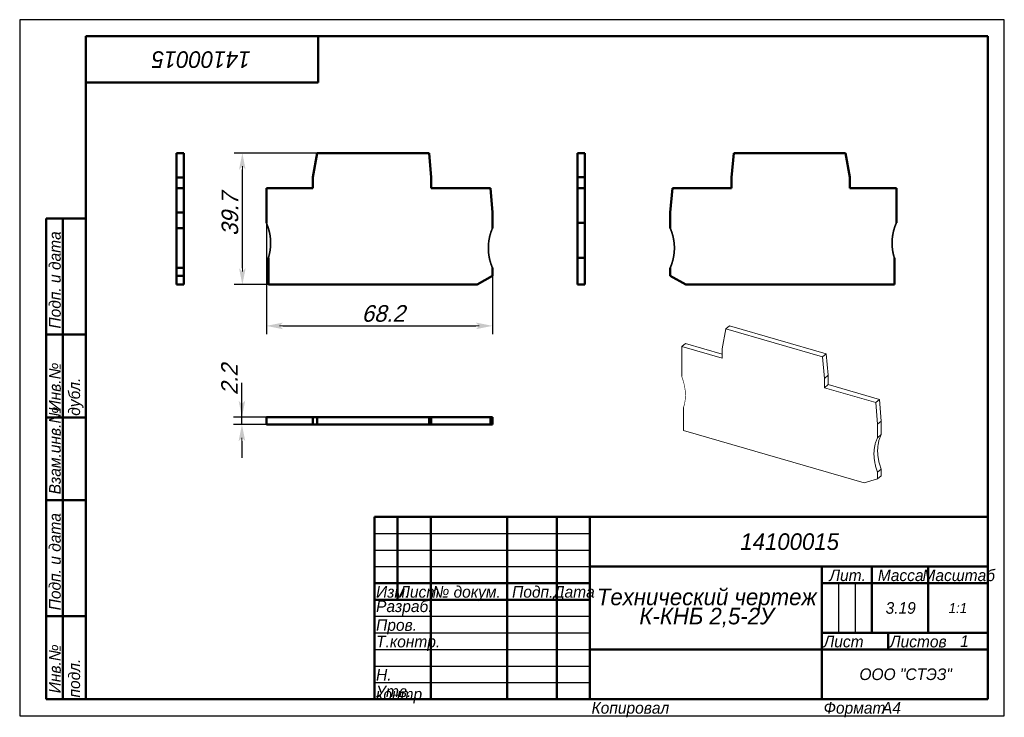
# Model space of a CAD drawing. Header units: millimetres. Extents: x 0 to 297, y 0 to 210.
import ezdxf

# ---------------------------------------------------------------- set-up
doc = ezdxf.new("R2010")
doc.units = ezdxf.units.MM
doc.styles.add('TextStyle_1', font='T-FLEX Type A.TTF', dxfattribs={"oblique": 15, "height": 5})
doc.dimstyles.new('DIM_ST_1', dxfattribs={"dimtxt": 5, "dimasz": 5, "dimexe": 2.5, "dimexo": 0, "dimtad": 1, "dimrnd": 0.01, "dimdsep": 46, "dimtxsty": 'TextStyle_1', "dimblk": 'Arrow_3_C7_Status', "dimcen": 0.09, "dimclrd": 7, "dimclre": 7, "dimclrt": 7, "dimazin": 0, "dimtfac": 1, "dimtdec": 0, "dimtmove": 0, "dimatfit": 0, "dimldrblk": 'NONE', "dimfxl": 1, "dimtvp": 1, "dimtolj": 1, "dimarcsym": 0})

# ---------------------------------------------------------------- blocks, each defined once
blk = doc.blocks.new('Arrow_3_C7_Status')
at = {"color": 7, "lineweight": 0, "flags": 128}
blk.add_lwpolyline([(-1, 0), (-0.8, 0)], dxfattribs=at)
at = {"color": 7}
blk.add_solid([(-1, -0.2), (0, 0), (-0.8, 0), (-1, 0.2)], dxfattribs=at)
blk = doc.blocks.new('*D5')
at = {"color": 7, "lineweight": -2}
for p, q in [((89.75, 169.76), (64.66, 169.76)), ((67.16, 135.06), (67.16, 164.76)), ((75.01, 130.06), (64.66, 130.06))]:
    blk.add_line(p, q, dxfattribs=at)
at = {"layer": 'Defpoints', "color": 0}
for p in [(67.16, 169.76), (89.75, 169.76), (75.01, 130.06)]:
    blk.add_point(p, dxfattribs=at)
at = {"color": 7, "lineweight": -2, "xscale": 5, "yscale": 5, "zscale": 5}
for p, rotation in [((67.16, 169.76), 89.99999999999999), ((67.16, 130.06), 270)]:
    blk.add_blockref('Arrow_3_C7_Status', p, dxfattribs=dict(at, rotation=rotation))
blk = doc.blocks.new('_None')
blk = doc.blocks.new('*D6')
at = {"color": 7, "lineweight": -2}
for p, q in [((74.41, 148.7), (74.41, 115.12)), ((142.61, 132.75), (142.61, 115.12)), ((79.41, 117.62), (137.61, 117.62))]:
    blk.add_line(p, q, dxfattribs=at)
at = {"layer": 'Defpoints', "color": 0}
for p in [(74.41, 148.7), (142.61, 132.75), (142.61, 117.62)]:
    blk.add_point(p, dxfattribs=at)
at = {"color": 7, "lineweight": -2, "xscale": 5, "yscale": 5, "zscale": 5}
for p, rotation in [((74.41, 117.62), 180), ((142.61, 117.62), 360)]:
    blk.add_blockref('Arrow_3_C7_Status', p, dxfattribs=dict(at, rotation=rotation))
blk = doc.blocks.new('*D7')
at = {"color": 7, "lineweight": -2}
for p, q in [((67.04, 90.06), (67.04, 100.48)), ((67.04, 95.06), (67.04, 100.06)), ((74.41, 90.06), (64.54, 90.06)), ((67.04, 87.86), (67.04, 90.06)), ((74.41, 87.86), (64.54, 87.86)), ((67.04, 82.86), (67.04, 77.86))]:
    blk.add_line(p, q, dxfattribs=at)
at = {"layer": 'Defpoints', "color": 0}
for p in [(67.04, 90.06), (74.41, 90.06), (74.41, 87.86)]:
    blk.add_point(p, dxfattribs=at)
at = {"color": 7, "lineweight": -2, "xscale": 5, "yscale": 5, "zscale": 5}
for p, rotation in [((67.04, 90.06), 270), ((67.04, 87.86), 90)]:
    blk.add_blockref('Arrow_3_C7_Status', p, dxfattribs=dict(at, rotation=rotation))
blk = doc.blocks.new('_FR1Страница_1')
at = {"color": 7, "lineweight": 25, "flags": 128}
for points in [[(0, 210), (0, 0)], [(297, 210), (0, 210)], [(297, 0), (297, 210)], [(107, 55), (172, 55)], [(107, 50), (172, 50)], [(107, 45), (172, 45)], [(247, 40), (247, 25)], [(252, 40), (252, 25)], [(107, 30), (172, 30)], [(107, 25), (172, 25)], [(107, 20), (172, 20)], [(242, 20), (292, 20)], [(107, 15), (172, 15)], [(107, 10), (172, 10)], [(0, 0), (297, 0)]]:
    blk.add_lwpolyline(points, dxfattribs=at)
at = {"color": 7, "lineweight": 50, "flags": 128}
for points in [[(20, 5), (20, 205)], [(20, 205), (292, 205)], [(90, 191), (90, 205)], [(292, 205), (292, 5)], [(20, 191), (90, 191)], [(8, 5), (8, 150)], [(8, 150), (20, 150)], [(13, 150), (13, 5)], [(8, 115), (20, 115)], [(8, 90), (20, 90)], [(20, 65), (8, 65)], [(107, 5), (107, 60)], [(107, 60), (292, 60)], [(114, 60), (114, 35)], [(124, 60), (124, 5)], [(147, 60), (147, 5)], [(162, 60), (162, 5)], [(172, 60), (172, 5)], [(172, 45), (292, 45)], [(242, 45), (242, 5)], [(257, 45), (257, 25)], [(274, 45), (274, 25)], [(107, 40), (172, 40)], [(242, 40), (292, 40)], [(107, 35), (172, 35)], [(8, 30), (20, 30)], [(242, 25), (292, 25)], [(262, 25), (262, 20)], [(172, 20), (292, 20)], [(20, 5), (8, 5)], [(292, 5), (20, 5)]]:
    blk.add_lwpolyline(points, dxfattribs=at)
at = {"color": 7}
for s, insert, char_height, width, attachment_point, rotation in [('\\pl0.5;{\\fT-FLEX Type A|b0|i1;\\l14100015 \\P}', (55, 198), 5, 72.5, 5, 180), ('\\pl0.5;{\\fT-FLEX Type A|b0|i1;\\l Подп. и дата\\P}', (8.875, 115), 3.5, 36.75, 1, 90), ('\\pl0.5;{\\fT-FLEX Type A|b0|i1;\\l\\P}', (16.5, 132.5), 3.5, 36.75, 5, 90), ('\\pl0.5;{\\fT-FLEX Type A|b0|i1;\\l Инв.№ дубл.\\P}', (8.875, 90), 3.5, 26.75, 1, 90), ('\\pl0.5;{\\fT-FLEX Type A|b0|i1;\\l\\P}', (16.5, 102.5), 3.5, 26.75, 5, 90), ('\\pl0.5;{\\fT-FLEX Type A|b0|i1;\\l Взам.инв.№\\P}', (8.875, 65), 3.5, 26.75, 1, 90), ('\\pl0.5;{\\fT-FLEX Type A|b0|i1;\\l\\P}', (16.5, 77.5), 3.5, 26.75, 5, 90), ('\\pl0.5;{\\fT-FLEX Type A|b0|i1;\\l Подп. и дата\\P}', (8.875, 30), 3.5, 36.75, 1, 90), ('\\pl0.5;{\\fT-FLEX Type A|b0|i1;\\l\\P}', (16.5, 47.5), 3.5, 36.75, 5, 90), ('\\pl0.5;{\\fT-FLEX Type A|b0|i1;\\l Инв.№ подл.\\P}', (8.875, 5), 3.5, 26.75, 1, 90), ('\\pl0.5;{\\fT-FLEX Type A|b0|i1;\\l\\H0.857143x;\\P}', (16.5, 17.5), 3.5, 26.75, 5, 90)]:
    blk.add_mtext(s, dxfattribs=dict(at, insert=insert, char_height=char_height, width=width, attachment_point=attachment_point, rotation=rotation))
for s, insert, char_height, width, attachment_point in [('{\\fT-FLEX Type A|b0|i1;\\l\\P}', (110.5, 59.125), 3.5, 8.75, 2), ('{\\fT-FLEX Type A|b0|i1;\\l\\P}', (114, 59.125), 3.5, 11.75, 1), ('{\\fT-FLEX Type A|b0|i1;\\l \\P}', (124, 59.125), 3.5, 24.75, 1), ('{\\fT-FLEX Type A|b0|i1;\\l\\P}', (162, 59.125), 3.5, 11.75, 1), ('{\\fT-FLEX Type A|b0|i1;\\l\\fT-FLEX Type A|b0|i0;\\P}', (110.5, 54.125), 3.5, 8.75, 2), ('{\\fT-FLEX Type A|b0|i1;\\l\\P}', (114, 54.125), 3.5, 11.75, 1), ('{\\fT-FLEX Type A|b0|i1;\\l \\P}', (124, 54.125), 3.5, 24.75, 1), ('{\\fT-FLEX Type A|b0|i1;\\l\\P}', (162, 54.125), 3.5, 11.75, 1), ('\\pl0.5;{\\fT-FLEX Type A|b0|i1;\\l14100015 \\P}', (232, 52.5), 5, 122.5, 5), ('{\\fT-FLEX Type A|b0|i1;\\l\\P}', (110.5, 49.125), 3.5, 8.75, 2), ('{\\fT-FLEX Type A|b0|i1;\\l\\P}', (114, 49.125), 3.5, 11.75, 1), ('{\\fT-FLEX Type A|b0|i1;\\l \\P}', (124, 49.125), 3.5, 24.75, 1), ('{\\fT-FLEX Type A|b0|i1;\\l\\P}', (162, 49.125), 3.5, 11.75, 1), ('{\\fT-FLEX Type A|b0|i1;\\l \\P}', (110.5, 44.125), 3.5, 8.75, 2), ('{\\fT-FLEX Type A|b0|i1;\\l\\P}', (114, 44.125), 3.5, 11.75, 1), ('{\\fT-FLEX Type A|b0|i1;\\l \\P}', (124, 44.125), 3.5, 24.75, 1), ('{\\fT-FLEX Type A|b0|i1;\\l\\P}', (162, 44.125), 3.5, 11.75, 1), ('\\pl0.5;{\\fT-FLEX Type A|b0|i1;\\lЛит.\\P}', (249.5, 44.125), 3.5, 16.75, 2), ('\\pl0.5;{\\fT-FLEX Type A|b0|i1;\\lМасса\\P}', (265.5, 44.125), 3.5, 18.75, 2), ('\\pl0.5;{\\fT-FLEX Type A|b0|i1;\\lМасштаб\\P}', (283, 44.125), 3.5, 19.75, 2), ('\\pl0.5;{\\fT-FLEX Type A|b0|i1;\\lИзм.\\H0.857143x;\\P}', (107, 39.125), 3.5, 8.75, 1), ('\\pl0.5;{\\fT-FLEX Type A|b0|i1;\\lЛист\\fT-FLEX Type A|b0|i0;\\H0.857143x;\\P}', (114, 39.125), 3.5, 11.75, 1), ('\\pl0.5;{\\fT-FLEX Type A|b0|i1;\\l№ докум.\\P}', (124, 39.125), 3.5, 24.75, 1), ('\\pl0.5;{\\fT-FLEX Type A|b0|i1;\\lПодп.\\P}', (154.5, 39.125), 3.5, 16.75, 2), ('\\pl0.5;{\\fT-FLEX Type A|b0|i1;\\lДата\\fT-FLEX Type A|b0|i0;\\H0.857143x;\\P}', (167, 39.125), 3.5, 11.75, 2), ('\\pl0.5;{\\fT-FLEX Type A|b0|i1;\\lРазраб.\\P}', (107, 32.5), 3.5, 18.75, 4), ('\\pl0.5;{\\fT-FLEX Type A|b0|i1;\\l\\P}', (124, 34.125), 3.5, 24.75, 1), ('\\pl0.5;{\\fT-FLEX Type A|b0|i1;\\l\\H0.857143x;\\P}', (162, 34.125), 3.5, 11.75, 1), ('\\pl0.5;{\\fT-FLEX Type A|b0|i1;\\l3.19\\P}', (265.5, 32.5), 3.5, 18.75, 5), ('{\\fT-FLEX Type A|b0|i1;\\l1:1\\P}', (283, 32.5), 3, 19.5, 5), ('\\pl0.5;{\\fT-FLEX Type A|b0|i1;\\l\\P}', (244.5, 32.5), 3.5, 6.75, 5), ('\\pl0.5;{\\fT-FLEX Type A|b0|i1;\\l\\P}', (249.5, 32.5), 3.5, 6.75, 5), ('\\pl0.5;{\\fT-FLEX Type A|b0|i1;\\l\\P}', (254.5, 32.5), 3.5, 6.75, 5), ('\\pl0.5;{\\fT-FLEX Type A|b0|i1;\\l\\H0.857143x;\\P}', (283, 32.5), 3.5, 19.75, 5), ('\\pl0.5;{\\fT-FLEX Type A|b0|i1;\\lПров.\\P}', (107, 29.125), 3.5, 18.75, 1), ('\\pl0.5;{\\fT-FLEX Type A|b0|i1;\\l\\P}', (124, 29.125), 3.5, 24.75, 1), ('\\pl0.5;{\\fT-FLEX Type A|b0|i1;\\l\\P}', (162, 29.125), 3.5, 11.75, 1), ('\\pl0.5;{\\fT-FLEX Type A|b0|i1;\\lТ.контр.\\P}', (107, 24.125), 3.5, 18.75, 1), ('\\pl0.5;{\\fT-FLEX Type A|b0|i1;\\l\\P}', (124, 24.125), 3.5, 24.75, 1), ('\\pl0.5;{\\fT-FLEX Type A|b0|i1;\\l\\H0.857143x;\\P}', (162, 24.125), 3.5, 11.75, 1), ('\\pl0.5;{\\fT-FLEX Type A|b0|i1;\\lЛист\\P}', (242, 24.125), 3.5, 11.75, 1), ('\\pl0.5;{\\fT-FLEX Type A|b0|i1;\\l\\H0.857143x;\\P}', (257, 24.125), 3.5, 11.75, 2), ('\\pl0.5;{\\fT-FLEX Type A|b0|i1;\\lЛистов\\P}', (262, 24.125), 3.5, 17.75, 1), ('{\\fT-FLEX Type A|b0|i1;\\l1\\P}', (285, 22.5), 3.5, 15.75, 5), ('\\pl0.5;{\\fT-FLEX Type A|b0|i1;\\l\\H0.857143x;\\P}', (285, 24.125), 3.5, 15.75, 2), ('{\\fT-FLEX Type A|b0|i1;\\l\\P}', (257, 22.5), 3.5, 11.75, 5), ('\\pl0.5;{\\fT-FLEX Type A|b0|i1;\\l\\P}', (107, 19.125), 3.5, 18.75, 1), ('\\pl0.5;{\\fT-FLEX Type A|b0|i1;\\l\\P}', (124, 19.125), 3.5, 24.75, 1), ('\\pl0.5;{\\fT-FLEX Type A|b0|i1;\\l\\P}', (162, 19.125), 3.5, 11.75, 1), ('{\\fT-FLEX Type A|b0|i1;\\l}', (207, 20), 3, 71.5, 5), ('\\pl0.5;{\\fT-FLEX Type A|b0|i1;\\lН. контр.\\P}', (107, 14.125), 3.5, 18.75, 1), ('\\pl0.5;{\\fT-FLEX Type A|b0|i1;\\l\\P}', (124, 14.125), 3.5, 24.75, 1), ('\\pl0.5;{\\fT-FLEX Type A|b0|i1;\\l\\H0.857143x;\\P}', (162, 14.125), 3.5, 11.75, 1), ('\\pl0.6;{\\fT-FLEX Type A|b0|i1;\\l \\P}', (207, 12.5), 3.5, 71.75, 5), ('\\pl0.5;{\\fT-FLEX Type A|b0|i1;\\lООО "СТЭЗ"\\P}', (267, 12.5), 3.5, 51.75, 5), ('\\pl0.5;{\\fT-FLEX Type A|b0|i1;\\lУтв.\\P}', (107, 9.125), 3.5, 18.75, 1), ('\\pl0.5;{\\fT-FLEX Type A|b0|i1;\\l\\P}', (124, 9.125), 3.5, 24.75, 1), ('\\pl0.5;{\\fT-FLEX Type A|b0|i1;\\l\\H0.857143x;\\P}', (162, 9.125), 3.5, 11.75, 1), ('\\pl0.5;{\\fT-FLEX Type A|b0|i1;\\lКопировал\\P}', (172, 4.125), 3.5, 23.566, 1), ('\\pl0.5;{\\fT-FLEX Type A|b0|i1;\\l\\P}', (193.816, 4.125), 3.5, 40.967, 1), ('\\pl0.5;{\\fT-FLEX Type A|b0|i1;\\lФормат\\P}', (242, 4.125), 3.5, 18.675, 1), ('\\pl0.5;{\\fT-FLEX Type A|b0|i1;\\l\\P}', (258.925, 4.125), 3.5, 9.825, 1), ('{\\fT-FLEX Type A|b0|i1;\\lA4\\P}', (262.962, 4.125), 3.5, 9.825, 2)]:
    blk.add_mtext(s, dxfattribs=dict(at, insert=insert, char_height=char_height, width=width, attachment_point=attachment_point))
at = {"color": 7, "insert": (207, 32.5), "char_height": 5, "width": 72.5, "attachment_point": 5, "line_spacing_factor": 0.692771}
blk.add_mtext('\\pl0.5;{\\fT-FLEX Type A|b0|i1;\\lТехнический чертеж\\PК-КНБ 2,5-2У\\P}', dxfattribs=at)
blk = doc.blocks.new('Страница_1')
at = {"color": 7, "lineweight": 50, "flags": 128}
for points in [[(47.341, 162.438), (47.341, 169.761)], [(47.341, 169.761), (49.541, 169.761)], [(49.541, 162.438), (49.541, 169.761)], [(89.755, 169.761), (88.458, 162.472)], [(123.472, 169.761), (89.755, 169.761)], [(124.108, 162.438), (123.472, 169.761)], [(168.255, 169.761), (168.255, 162.472)], [(170.455, 169.761), (168.255, 169.761)], [(170.455, 169.761), (170.455, 162.472)], [(214.734, 162.438), (215.37, 169.761)], [(249.087, 169.761), (215.37, 169.761)], [(249.087, 169.761), (250.384, 162.472)], [(49.541, 162.438), (47.341, 162.438)], [(47.341, 159.161), (47.341, 162.438)], [(49.541, 159.161), (49.541, 162.438)], [(88.458, 162.472), (88.458, 159.161)], [(124.108, 159.161), (124.108, 162.438)], [(168.255, 159.161), (168.255, 162.472)], [(168.255, 162.472), (170.455, 162.472)], [(170.455, 162.472), (170.455, 159.161)], [(214.734, 159.161), (214.734, 162.438)], [(250.384, 159.161), (250.384, 162.472)], [(47.341, 159.161), (49.541, 159.161)], [(47.341, 151.838), (47.341, 159.161)], [(49.541, 151.838), (49.541, 159.161)], [(74.408, 159.161), (74.408, 148.699)], [(88.458, 159.161), (74.408, 159.161)], [(141.972, 159.161), (124.108, 159.161)], [(142.608, 151.838), (141.972, 159.161)], [(168.255, 148.699), (168.255, 159.161)], [(170.455, 159.161), (168.255, 159.161)], [(170.455, 159.161), (170.455, 148.699)], [(196.234, 151.838), (196.87, 159.161)], [(214.734, 159.161), (196.87, 159.161)], [(264.434, 159.161), (250.384, 159.161)], [(264.434, 148.699), (264.434, 159.161)], [(47.341, 147.111), (47.341, 151.838)], [(49.541, 151.838), (47.341, 151.838)], [(49.541, 151.838), (49.541, 147.111)], [(142.608, 147.111), (142.608, 151.838)], [(196.234, 151.838), (196.234, 147.111)], [(168.255, 142.611), (168.255, 148.699)], [(168.255, 148.699), (170.455, 148.699)], [(170.455, 142.611), (170.455, 148.699)], [(49.541, 147.111), (47.341, 147.111)], [(47.341, 147.111), (47.341, 135.111)], [(47.341, 146.81), (47.341, 146.81)], [(49.541, 147.111), (49.541, 135.111)], [(170.455, 148.1), (170.455, 148.283)], [(170.455, 147.697), (170.455, 147.753)], [(168.255, 138.111), (168.255, 142.611)], [(170.455, 138.111), (170.455, 142.611)], [(75.008, 138.111), (75.008, 130.061)], [(168.255, 130.061), (168.255, 138.111)], [(168.255, 138.111), (170.455, 138.111)], [(170.455, 138.111), (170.455, 130.061)], [(263.834, 130.061), (263.834, 138.111)], [(49.541, 135.111), (47.341, 135.111)], [(47.341, 132.753), (47.341, 135.111)], [(49.541, 132.753), (49.541, 135.111)], [(142.608, 132.753), (142.608, 135.111)], [(196.234, 132.753), (196.234, 135.111)], [(47.341, 130.061), (47.341, 132.753)], [(47.341, 132.753), (49.541, 132.753)], [(49.541, 132.753), (49.541, 130.061)], [(137.945, 130.061), (142.608, 132.753)], [(196.234, 132.753), (200.898, 130.061)], [(47.341, 130.061), (49.541, 130.061)], [(75.008, 130.061), (137.945, 130.061)], [(170.455, 130.061), (168.255, 130.061)], [(263.834, 130.061), (200.898, 130.061)], [(74.408, 90.061), (88.458, 90.061)], [(74.408, 87.861), (74.408, 90.061)], [(88.458, 90.061), (88.458, 87.861)], [(89.755, 90.061), (88.458, 90.061)], [(89.755, 87.861), (89.755, 90.061)], [(89.755, 90.061), (123.472, 90.061)], [(124.108, 90.061), (123.472, 90.061)], [(123.472, 87.861), (123.472, 90.061)], [(124.108, 90.061), (141.972, 90.061)], [(124.108, 90.061), (124.108, 87.861)], [(142.608, 90.061), (141.972, 90.061)], [(141.972, 87.861), (141.972, 90.061)], [(142.608, 90.061), (142.608, 87.861)], [(88.458, 87.861), (74.408, 87.861)], [(89.755, 87.861), (88.458, 87.861)], [(123.472, 87.861), (89.755, 87.861)], [(124.108, 87.861), (123.472, 87.861)], [(141.972, 87.861), (124.108, 87.861)], [(142.608, 87.861), (141.972, 87.861)]]:
    blk.add_lwpolyline(points, dxfattribs=at)
at = {"color": 7, "linetype": 'Continuous', "lineweight": 50, "const_width": 0.5}
for points in [[(75.699, 142.611, 0.1048593), (74.408, 148.699, 0.1048593)], [(264.434, 148.699, 0.1048593), (263.143, 142.611, 0.1048593)], [(142.608, 147.111, 0.2087122), (142.608, 135.111, 0.2087122)], [(196.234, 135.111, 0.2087122), (196.234, 147.111, 0.2087122)], [(75.008, 138.111, 0.0763208), (75.699, 142.611, 0.0763208)], [(263.143, 142.611, 0.0763208), (263.834, 138.111, 0.0763208)]]:
    blk.add_lwpolyline(points, format="xyb", dxfattribs=at)
at = {"color": 7, "lineweight": 18, "flags": 128}
for points in [[(213.001, 116.708), (211.878, 110.72)], [(213.001, 116.708), (214.101, 117.661)], [(242.201, 108.279), (213.001, 116.708)], [(214.101, 117.661), (243.301, 109.232)], [(199.711, 111.365), (200.811, 112.318)], [(211.878, 107.853), (199.711, 111.365)], [(199.711, 111.365), (199.711, 102.304)], [(200.811, 112.318), (211.878, 109.123)], [(211.878, 110.72), (211.878, 107.853)], [(242.201, 108.279), (243.301, 109.232)], [(242.752, 101.778), (242.201, 108.279)], [(243.852, 102.731), (243.301, 109.232)], [(243.852, 102.731), (242.752, 101.778)], [(242.752, 98.94), (242.752, 101.778)], [(243.852, 99.893), (243.852, 102.731)], [(243.852, 99.893), (242.752, 98.94)], [(258.223, 94.474), (242.752, 98.94)], [(243.852, 99.893), (259.323, 95.427)], [(258.223, 94.474), (259.323, 95.427)], [(259.874, 88.926), (259.323, 95.427)], [(200.23, 92.985), (200.23, 86.014)], [(258.774, 87.973), (258.223, 94.474)], [(259.874, 88.926), (258.774, 87.973)], [(258.774, 83.879), (258.774, 87.973)], [(259.874, 88.926), (259.874, 84.832)], [(200.23, 86.014), (254.735, 70.28)], [(258.774, 83.879), (258.657, 83.637), (258.547, 83.391), (258.443, 83.14), (258.346, 82.885), (258.255, 82.626), (258.173, 82.368), (258.096, 82.106), (258.027, 81.84), (257.963, 81.571), (257.905, 81.294), (257.854, 81.014), (257.81, 80.731), (257.773, 80.444), (257.742, 80.155), (257.719, 79.869), (257.703, 79.58), (257.693, 79.289), (257.689, 78.996), (257.693, 78.696), (257.703, 78.394), (257.72, 78.09), (257.744, 77.785), (257.775, 77.478), (257.812, 77.176), (257.856, 76.872), (257.906, 76.568), (257.963, 76.263), (258.028, 75.952), (258.099, 75.641), (258.177, 75.329), (258.262, 75.018), (258.353, 74.706), (258.449, 74.401), (258.551, 74.096), (258.659, 73.791), (258.774, 73.487)], [(259.874, 84.832), (258.774, 83.879)], [(259.874, 84.832), (259.757, 84.59), (259.647, 84.343), (259.543, 84.093), (259.446, 83.838), (259.355, 83.578), (259.273, 83.32), (259.196, 83.058), (259.127, 82.793), (259.063, 82.524), (259.005, 82.247), (258.954, 81.967), (258.91, 81.683), (258.873, 81.397), (258.842, 81.108), (258.819, 80.822), (258.803, 80.533), (258.793, 80.242), (258.789, 79.949), (258.793, 79.649), (258.803, 79.346), (258.82, 79.043), (258.844, 78.737), (258.875, 78.431), (258.912, 78.128), (258.956, 77.825), (259.006, 77.521), (259.063, 77.216), (259.128, 76.905), (259.199, 76.594), (259.277, 76.282), (259.362, 75.97), (259.453, 75.659), (259.549, 75.353), (259.651, 75.048), (259.759, 74.744), (259.874, 74.44)], [(259.874, 74.44), (258.774, 73.487)], [(259.874, 72.398), (259.874, 74.44)], [(254.735, 70.28), (258.774, 71.445)], [(258.774, 71.445), (258.774, 73.487)], [(258.774, 71.445), (259.874, 72.398)]]:
    blk.add_lwpolyline(points, dxfattribs=at)
at = {"color": 7, "linetype": 'Continuous', "lineweight": 18, "const_width": 0.18}
for points in [[(200.829, 96.71, 0.0934872), (199.711, 102.304, 0.0934872)], [(200.23, 92.985, 0.083374), (200.829, 96.71, 0.083374)]]:
    blk.add_lwpolyline(points, format="xyb", dxfattribs=at)
blk.add_blockref('_FR1Страница_1', (0, 0))
at = {"color": 7, "style": 'TextStyle_1', "oblique": 15}
for s, p in [('39.7', (65.908, 144.731)), ('2.2', (65.788, 96.731))]:
    blk.add_text(s, height=5, rotation=90, dxfattribs=at).set_placement(p)
blk.add_text('68.2', height=5, dxfattribs=at).set_placement((103.151, 118.871))
for base, p1, p2, picture, middle in [((67.158, 169.761), (75.008, 130.061), (89.755, 169.761), '*D5', (67.158, 149.911)), ((67.038, 90.061), (74.408, 87.861), (74.408, 90.061), '*D7', (67.038, 100.481))]:
    dim = blk.add_linear_dim(base=base, p1=p1, p2=p2, angle=90, text=' ', dimstyle='DIM_ST_1')
    dim.commit()
    dim.dimension.update_dxf_attribs({"geometry": picture, "text_midpoint": middle, "dimtype": 160})
dim = blk.add_linear_dim(base=(142.608, 117.621), p1=(74.408, 148.699), p2=(142.608, 132.753), text=' ', dimstyle='DIM_ST_1')
dim.commit()
dim.dimension.update_dxf_attribs({"geometry": '*D6', "text_midpoint": (108.508, 117.621), "dimtype": 160})

msp = doc.modelspace()

# ---------------------------------------------------------------- block references
msp.add_blockref('Страница_1', (0, 0))

doc.saveas('drawing.dxf')
